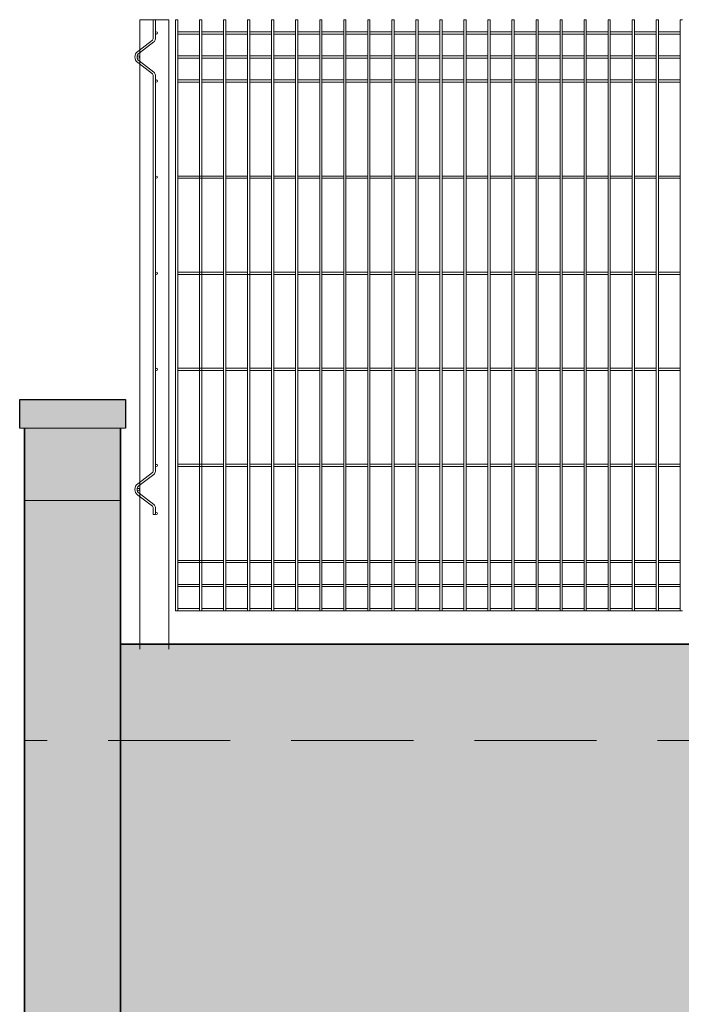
# Model space of a CAD drawing. Header units: millimetres. Extents: x 14041 to 23361, y -6349 to 12956.
# Tile 30 of 106: x 19904 to 20041, y 4714 to 4919. Entities that reach past the tile are written whole.
import ezdxf

# ---------------------------------------------------------------- set-up
doc = ezdxf.new("R2010")
doc.units = ezdxf.units.MM
doc.linetypes.add('KRESKOWA', pattern=[19.05, 12.7, -6.35])
for name, color, linetype, lineweight in [('A-obróbki', 6, 'Continuous', 30), ('A-ogrodzenie', 6, 'Continuous', 9), ('A-wypełnienie', 252, 'Continuous', 9), ('A-ściany projektowane', 5, 'Continuous', 35), ('E-obrys', 7, 'Continuous', 9)]:
    doc.layers.add(name, color=color, linetype=linetype, lineweight=lineweight)

msp = doc.modelspace()

# ---------------------------------------------------------------- hatches: boundary and pattern name
at = {"layer": 'A-wypełnienie', "lineweight": 15, "ltscale": 2, "transparency": 33554687}
h = msp.add_hatch(color=252, dxfattribs=at)
h.dxf.hatch_style = 1
h.paths.add_polyline_path([(19925.73, 4839.85), (19903.73, 4839.85), (19903.73, 4833.9), (19904.73, 4833.9), (19925.73, 4833.9)])
h = msp.add_hatch(color=253, dxfattribs=at)
h.dxf.hatch_style = 1
h.paths.add_polyline_path([(19924.64, 4503.15), (19960.56, 4507.83), (20006.93, 4537.89), (20078.51, 4573.4), (20192.76, 4634.53), (20299.16, 4702.13), (20381.34, 4773.93), (20419.15, 4788.9), (19924.69, 4788.9), (19924.73, 4833.9), (19904.73, 4833.9), (19904.73, 4498.95)])

# ---------------------------------------------------------------- linework, layer by layer
at = {"layer": 'A-obróbki', "color": 7, "ltscale": 2}
msp.add_lwpolyline([(19903.73, 4833.9), (19903.73, 4839.85), (19925.73, 4839.85), (19925.73, 4833.9)], dxfattribs=at)
at = {"layer": 'A-ogrodzenie', "color": 96, "true_color": 0x036808}
for p, q in [((19928.73, 4918.9), (19928.73, 4787.9)), ((19928.73, 4918.9), (19934.73, 4918.9)), ((19931.96, 4918.9), (19931.49, 4918.9)), ((19931.49, 4918.9), (19931.49, 4914.88)), ((19931.96, 4918.9), (19931.96, 4914.88)), ((19934.73, 4918.9), (19934.73, 4787.9)), ((19936.14, 4795.9), (19936.14, 4918.9)), ((19936.14, 4918.9), (19936.6, 4918.9)), ((19936.6, 4795.9), (19936.6, 4918.9)), ((19941.14, 4795.9), (19941.14, 4918.9)), ((19941.14, 4918.9), (19941.6, 4918.9)), ((19941.6, 4795.9), (19941.6, 4918.9)), ((19946.14, 4795.9), (19946.14, 4918.9)), ((19946.14, 4918.9), (19946.6, 4918.9)), ((19946.6, 4795.9), (19946.6, 4918.9)), ((19951.14, 4795.9), (19951.14, 4918.9)), ((19951.14, 4918.9), (19951.6, 4918.9)), ((19951.6, 4795.9), (19951.6, 4918.9)), ((19956.14, 4795.9), (19956.14, 4918.9)), ((19956.14, 4918.9), (19956.6, 4918.9)), ((19956.6, 4795.9), (19956.6, 4918.9)), ((19961.14, 4795.9), (19961.14, 4918.9)), ((19961.14, 4918.9), (19961.6, 4918.9)), ((19961.6, 4795.9), (19961.6, 4918.9)), ((19966.14, 4795.9), (19966.14, 4918.9)), ((19966.14, 4918.9), (19966.6, 4918.9)), ((19966.6, 4795.9), (19966.6, 4918.9)), ((19971.14, 4795.9), (19971.14, 4918.9)), ((19971.14, 4918.9), (19971.6, 4918.9)), ((19971.6, 4795.9), (19971.6, 4918.9)), ((19976.14, 4795.9), (19976.14, 4918.9)), ((19976.14, 4918.9), (19976.6, 4918.9)), ((19976.6, 4795.9), (19976.6, 4918.9)), ((19981.14, 4795.9), (19981.14, 4918.9)), ((19981.14, 4918.9), (19981.6, 4918.9)), ((19981.6, 4795.9), (19981.6, 4918.9)), ((19986.14, 4795.9), (19986.14, 4918.9)), ((19986.14, 4918.9), (19986.6, 4918.9)), ((19986.6, 4795.9), (19986.6, 4918.9)), ((19991.14, 4795.9), (19991.14, 4918.9)), ((19991.14, 4918.9), (19991.6, 4918.9)), ((19991.6, 4795.9), (19991.6, 4918.9)), ((19996.14, 4795.9), (19996.14, 4918.9)), ((19996.14, 4918.9), (19996.6, 4918.9)), ((19996.6, 4795.9), (19996.6, 4918.9)), ((20001.14, 4795.9), (20001.14, 4918.9)), ((20001.14, 4918.9), (20001.6, 4918.9)), ((20001.6, 4795.9), (20001.6, 4918.9)), ((20006.14, 4795.9), (20006.14, 4918.9)), ((20006.14, 4918.9), (20006.6, 4918.9)), ((20006.6, 4795.9), (20006.6, 4918.9)), ((20011.14, 4795.9), (20011.14, 4918.9)), ((20011.14, 4918.9), (20011.6, 4918.9)), ((20011.6, 4795.9), (20011.6, 4918.9)), ((20016.14, 4795.9), (20016.14, 4918.9)), ((20016.14, 4918.9), (20016.6, 4918.9)), ((20016.6, 4795.9), (20016.6, 4918.9)), ((20021.14, 4795.9), (20021.14, 4918.9)), ((20021.14, 4918.9), (20021.6, 4918.9)), ((20021.6, 4795.9), (20021.6, 4918.9)), ((20026.14, 4795.9), (20026.14, 4918.9)), ((20026.14, 4918.9), (20026.6, 4918.9)), ((20026.6, 4795.9), (20026.6, 4918.9)), ((20031.14, 4795.9), (20031.14, 4918.9)), ((20031.14, 4918.9), (20031.6, 4918.9)), ((20031.6, 4795.9), (20031.6, 4918.9)), ((20036.14, 4795.9), (20036.14, 4918.9)), ((20036.14, 4918.9), (20036.6, 4918.9)), ((20036.6, 4795.9), (20036.6, 4918.9)), ((20041.14, 4795.9), (20041.14, 4918.9)), ((20041.14, 4918.9), (20041.6, 4918.9)), ((19936.6, 4916.36), (19941.14, 4916.36)), ((19941.6, 4916.36), (19946.14, 4916.36)), ((19946.6, 4916.36), (19951.14, 4916.36)), ((19951.6, 4916.36), (19956.14, 4916.36)), ((19956.6, 4916.36), (19961.14, 4916.36)), ((19961.6, 4916.36), (19966.14, 4916.36)), ((19966.6, 4916.36), (19971.14, 4916.36)), ((19971.6, 4916.36), (19976.14, 4916.36)), ((19976.6, 4916.36), (19981.14, 4916.36)), ((19981.6, 4916.36), (19986.14, 4916.36)), ((19986.6, 4916.36), (19991.14, 4916.36)), ((19991.6, 4916.36), (19996.14, 4916.36)), ((19996.6, 4916.36), (20001.14, 4916.36)), ((20001.6, 4916.36), (20006.14, 4916.36)), ((20006.6, 4916.36), (20011.14, 4916.36)), ((20011.6, 4916.36), (20016.14, 4916.36)), ((20016.6, 4916.36), (20021.14, 4916.36)), ((20021.6, 4916.36), (20026.14, 4916.36)), ((20026.6, 4916.36), (20031.14, 4916.36)), ((20031.6, 4916.36), (20036.14, 4916.36)), ((20036.6, 4916.36), (20041.14, 4916.36)), ((19931.38, 4914.64), (19928.28, 4912.3)), ((19931.66, 4914.27), (19928.56, 4911.93)), ((19936.6, 4915.9), (19941.14, 4915.9)), ((19941.6, 4915.9), (19946.14, 4915.9)), ((19946.6, 4915.9), (19951.14, 4915.9)), ((19951.6, 4915.9), (19956.14, 4915.9)), ((19956.6, 4915.9), (19961.14, 4915.9)), ((19961.6, 4915.9), (19966.14, 4915.9)), ((19966.6, 4915.9), (19971.14, 4915.9)), ((19971.6, 4915.9), (19976.14, 4915.9)), ((19976.6, 4915.9), (19981.14, 4915.9)), ((19981.6, 4915.9), (19986.14, 4915.9)), ((19986.6, 4915.9), (19991.14, 4915.9)), ((19991.6, 4915.9), (19996.14, 4915.9)), ((19996.6, 4915.9), (20001.14, 4915.9)), ((20001.6, 4915.9), (20006.14, 4915.9)), ((20006.6, 4915.9), (20011.14, 4915.9)), ((20011.6, 4915.9), (20016.14, 4915.9)), ((20016.6, 4915.9), (20021.14, 4915.9)), ((20021.6, 4915.9), (20026.14, 4915.9)), ((20026.6, 4915.9), (20031.14, 4915.9)), ((20031.6, 4915.9), (20036.14, 4915.9)), ((20036.6, 4915.9), (20041.14, 4915.9)), ((19931.38, 4907.62), (19928.28, 4909.96)), ((19931.66, 4907.99), (19928.56, 4910.33)), ((19936.6, 4911.36), (19941.14, 4911.36)), ((19936.6, 4910.9), (19941.14, 4910.9)), ((19941.6, 4911.36), (19946.14, 4911.36)), ((19941.6, 4910.9), (19946.14, 4910.9)), ((19946.6, 4911.36), (19951.14, 4911.36)), ((19946.6, 4910.9), (19951.14, 4910.9)), ((19951.6, 4911.36), (19956.14, 4911.36)), ((19951.6, 4910.9), (19956.14, 4910.9)), ((19956.6, 4911.36), (19961.14, 4911.36)), ((19956.6, 4910.9), (19961.14, 4910.9)), ((19961.6, 4911.36), (19966.14, 4911.36)), ((19961.6, 4910.9), (19966.14, 4910.9)), ((19966.6, 4911.36), (19971.14, 4911.36)), ((19966.6, 4910.9), (19971.14, 4910.9)), ((19971.6, 4911.36), (19976.14, 4911.36)), ((19971.6, 4910.9), (19976.14, 4910.9)), ((19976.6, 4911.36), (19981.14, 4911.36)), ((19976.6, 4910.9), (19981.14, 4910.9)), ((19981.6, 4911.36), (19986.14, 4911.36)), ((19981.6, 4910.9), (19986.14, 4910.9)), ((19986.6, 4911.36), (19991.14, 4911.36)), ((19986.6, 4910.9), (19991.14, 4910.9)), ((19991.6, 4911.36), (19996.14, 4911.36)), ((19991.6, 4910.9), (19996.14, 4910.9)), ((19996.6, 4911.36), (20001.14, 4911.36)), ((19996.6, 4910.9), (20001.14, 4910.9)), ((20001.6, 4911.36), (20006.14, 4911.36)), ((20001.6, 4910.9), (20006.14, 4910.9)), ((20006.6, 4911.36), (20011.14, 4911.36)), ((20006.6, 4910.9), (20011.14, 4910.9)), ((20011.6, 4911.36), (20016.14, 4911.36)), ((20011.6, 4910.9), (20016.14, 4910.9)), ((20016.6, 4911.36), (20021.14, 4911.36)), ((20016.6, 4910.9), (20021.14, 4910.9)), ((20021.6, 4911.36), (20026.14, 4911.36)), ((20021.6, 4910.9), (20026.14, 4910.9)), ((20026.6, 4911.36), (20031.14, 4911.36)), ((20026.6, 4910.9), (20031.14, 4910.9)), ((20031.6, 4911.36), (20036.14, 4911.36)), ((20031.6, 4910.9), (20036.14, 4910.9)), ((20036.6, 4911.36), (20041.14, 4911.36)), ((20036.6, 4910.9), (20041.14, 4910.9)), ((19931.49, 4824.88), (19931.49, 4907.38)), ((19931.96, 4824.88), (19931.96, 4907.38)), ((19931.96, 4905.9), (19931.96, 4907.38)), ((19936.6, 4906.36), (19941.14, 4906.36)), ((19936.6, 4905.9), (19941.14, 4905.9)), ((19941.6, 4906.36), (19946.14, 4906.36)), ((19941.6, 4905.9), (19946.14, 4905.9)), ((19946.6, 4906.36), (19951.14, 4906.36)), ((19946.6, 4905.9), (19951.14, 4905.9)), ((19951.6, 4906.36), (19956.14, 4906.36)), ((19951.6, 4905.9), (19956.14, 4905.9)), ((19956.6, 4906.36), (19961.14, 4906.36)), ((19956.6, 4905.9), (19961.14, 4905.9)), ((19961.6, 4906.36), (19966.14, 4906.36)), ((19961.6, 4905.9), (19966.14, 4905.9)), ((19966.6, 4906.36), (19971.14, 4906.36)), ((19966.6, 4905.9), (19971.14, 4905.9)), ((19971.6, 4906.36), (19976.14, 4906.36)), ((19971.6, 4905.9), (19976.14, 4905.9)), ((19976.6, 4906.36), (19981.14, 4906.36)), ((19976.6, 4905.9), (19981.14, 4905.9)), ((19981.6, 4906.36), (19986.14, 4906.36)), ((19981.6, 4905.9), (19986.14, 4905.9)), ((19986.6, 4906.36), (19991.14, 4906.36)), ((19986.6, 4905.9), (19991.14, 4905.9)), ((19991.6, 4906.36), (19996.14, 4906.36)), ((19991.6, 4905.9), (19996.14, 4905.9)), ((19996.6, 4906.36), (20001.14, 4906.36)), ((19996.6, 4905.9), (20001.14, 4905.9)), ((20001.6, 4906.36), (20006.14, 4906.36)), ((20001.6, 4905.9), (20006.14, 4905.9)), ((20006.6, 4906.36), (20011.14, 4906.36)), ((20006.6, 4905.9), (20011.14, 4905.9)), ((20011.6, 4906.36), (20016.14, 4906.36)), ((20011.6, 4905.9), (20016.14, 4905.9)), ((20016.6, 4906.36), (20021.14, 4906.36)), ((20016.6, 4905.9), (20021.14, 4905.9)), ((20021.6, 4906.36), (20026.14, 4906.36)), ((20021.6, 4905.9), (20026.14, 4905.9)), ((20026.6, 4906.36), (20031.14, 4906.36)), ((20026.6, 4905.9), (20031.14, 4905.9)), ((20031.6, 4906.36), (20036.14, 4906.36)), ((20031.6, 4905.9), (20036.14, 4905.9)), ((20036.6, 4906.36), (20041.14, 4906.36)), ((20036.6, 4905.9), (20041.14, 4905.9)), ((19936.6, 4886.36), (19941.6, 4886.36)), ((19936.6, 4885.9), (19941.6, 4885.9)), ((19941.6, 4886.36), (19946.14, 4886.36)), ((19941.6, 4885.9), (19946.14, 4885.9)), ((19946.6, 4886.36), (19951.14, 4886.36)), ((19946.6, 4885.9), (19951.14, 4885.9)), ((19951.6, 4886.36), (19956.14, 4886.36)), ((19951.6, 4885.9), (19956.14, 4885.9)), ((19956.6, 4886.36), (19961.14, 4886.36)), ((19956.6, 4885.9), (19961.14, 4885.9)), ((19961.6, 4886.36), (19966.14, 4886.36)), ((19961.6, 4885.9), (19966.14, 4885.9)), ((19966.6, 4886.36), (19971.14, 4886.36)), ((19966.6, 4885.9), (19971.14, 4885.9)), ((19971.6, 4886.36), (19976.14, 4886.36)), ((19971.6, 4885.9), (19976.14, 4885.9)), ((19976.6, 4886.36), (19981.14, 4886.36)), ((19976.6, 4885.9), (19981.14, 4885.9)), ((19981.6, 4886.36), (19986.14, 4886.36)), ((19981.6, 4885.9), (19986.14, 4885.9)), ((19986.6, 4886.36), (19991.14, 4886.36)), ((19986.6, 4885.9), (19991.14, 4885.9)), ((19991.6, 4886.36), (19996.14, 4886.36)), ((19991.6, 4885.9), (19996.14, 4885.9)), ((19996.6, 4886.36), (20001.14, 4886.36)), ((19996.6, 4885.9), (20001.14, 4885.9)), ((20001.6, 4886.36), (20006.14, 4886.36)), ((20001.6, 4885.9), (20006.14, 4885.9)), ((20006.6, 4886.36), (20011.14, 4886.36)), ((20006.6, 4885.9), (20011.14, 4885.9)), ((20011.6, 4886.36), (20016.14, 4886.36)), ((20011.6, 4885.9), (20016.14, 4885.9)), ((20016.6, 4886.36), (20021.14, 4886.36)), ((20016.6, 4885.9), (20021.14, 4885.9)), ((20021.6, 4886.36), (20026.14, 4886.36)), ((20021.6, 4885.9), (20026.14, 4885.9)), ((20026.6, 4886.36), (20031.14, 4886.36)), ((20026.6, 4885.9), (20031.14, 4885.9)), ((20031.6, 4886.36), (20036.14, 4886.36)), ((20031.6, 4885.9), (20036.14, 4885.9)), ((20036.6, 4886.36), (20041.14, 4886.36)), ((20036.6, 4885.9), (20041.14, 4885.9)), ((19936.6, 4866.36), (19941.6, 4866.36)), ((19936.6, 4865.9), (19941.6, 4865.9)), ((19941.6, 4866.36), (19946.14, 4866.36)), ((19941.6, 4865.9), (19946.14, 4865.9)), ((19946.6, 4866.36), (19951.14, 4866.36)), ((19946.6, 4865.9), (19951.6, 4865.9)), ((19951.6, 4866.36), (19956.14, 4866.36)), ((19951.6, 4865.9), (19956.14, 4865.9)), ((19956.6, 4866.36), (19961.14, 4866.36)), ((19956.6, 4865.9), (19961.14, 4865.9)), ((19961.6, 4866.36), (19966.14, 4866.36)), ((19961.6, 4865.9), (19966.14, 4865.9)), ((19966.6, 4866.36), (19971.14, 4866.36)), ((19966.6, 4865.9), (19971.14, 4865.9)), ((19971.6, 4866.36), (19976.14, 4866.36)), ((19971.6, 4865.9), (19976.14, 4865.9)), ((19976.6, 4866.36), (19981.14, 4866.36)), ((19976.6, 4865.9), (19981.14, 4865.9)), ((19981.6, 4866.36), (19986.14, 4866.36)), ((19981.6, 4865.9), (19986.14, 4865.9)), ((19986.6, 4866.36), (19991.14, 4866.36)), ((19986.6, 4865.9), (19991.14, 4865.9)), ((19991.6, 4866.36), (19996.14, 4866.36)), ((19991.6, 4865.9), (19996.14, 4865.9)), ((19996.6, 4866.36), (20001.14, 4866.36)), ((19996.6, 4865.9), (20001.14, 4865.9)), ((20001.6, 4866.36), (20006.14, 4866.36)), ((20001.6, 4865.9), (20006.14, 4865.9)), ((20006.6, 4866.36), (20011.14, 4866.36)), ((20006.6, 4865.9), (20011.14, 4865.9)), ((20011.6, 4866.36), (20016.14, 4866.36)), ((20011.6, 4865.9), (20016.14, 4865.9)), ((20016.6, 4866.36), (20021.14, 4866.36)), ((20016.6, 4865.9), (20021.14, 4865.9)), ((20021.6, 4866.36), (20026.14, 4866.36)), ((20021.6, 4865.9), (20026.14, 4865.9)), ((20026.6, 4866.36), (20031.14, 4866.36)), ((20026.6, 4865.9), (20031.14, 4865.9)), ((20031.6, 4866.36), (20036.14, 4866.36)), ((20031.6, 4865.9), (20036.14, 4865.9)), ((20036.6, 4866.36), (20041.14, 4866.36)), ((20036.6, 4865.9), (20041.14, 4865.9)), ((19936.6, 4846.36), (19941.6, 4846.36)), ((19941.6, 4846.36), (19946.14, 4846.36)), ((19946.6, 4846.36), (19951.14, 4846.36)), ((19951.6, 4846.36), (19956.14, 4846.36)), ((19956.6, 4846.36), (19961.14, 4846.36)), ((19961.6, 4846.36), (19966.14, 4846.36)), ((19966.6, 4846.36), (19971.14, 4846.36)), ((19971.6, 4846.36), (19976.14, 4846.36)), ((19976.6, 4846.36), (19981.14, 4846.36)), ((19981.6, 4846.36), (19986.14, 4846.36)), ((19986.6, 4846.36), (19991.14, 4846.36)), ((19991.6, 4846.36), (19996.14, 4846.36)), ((19996.6, 4846.36), (20001.14, 4846.36)), ((20001.6, 4846.36), (20006.14, 4846.36)), ((20006.6, 4846.36), (20011.14, 4846.36)), ((20011.6, 4846.36), (20016.14, 4846.36)), ((20016.6, 4846.36), (20021.14, 4846.36)), ((20021.6, 4846.36), (20026.14, 4846.36)), ((20026.6, 4846.36), (20031.14, 4846.36)), ((20031.6, 4846.36), (20036.14, 4846.36)), ((20036.6, 4846.36), (20041.14, 4846.36)), ((19936.6, 4845.9), (19941.6, 4845.9)), ((19941.6, 4845.9), (19946.14, 4845.9)), ((19946.6, 4845.9), (19951.14, 4845.9)), ((19951.6, 4845.9), (19956.14, 4845.9)), ((19956.6, 4845.9), (19961.14, 4845.9)), ((19961.6, 4845.9), (19966.14, 4845.9)), ((19966.6, 4845.9), (19971.14, 4845.9)), ((19971.6, 4845.9), (19976.14, 4845.9)), ((19976.6, 4845.9), (19981.14, 4845.9)), ((19981.6, 4845.9), (19986.14, 4845.9)), ((19986.6, 4845.9), (19991.14, 4845.9)), ((19991.6, 4845.9), (19996.14, 4845.9)), ((19996.6, 4845.9), (20001.14, 4845.9)), ((20001.6, 4845.9), (20006.14, 4845.9)), ((20006.6, 4845.9), (20011.14, 4845.9)), ((20011.6, 4845.9), (20016.14, 4845.9)), ((20016.6, 4845.9), (20021.14, 4845.9)), ((20021.6, 4845.9), (20026.14, 4845.9)), ((20026.6, 4845.9), (20031.14, 4845.9)), ((20031.6, 4845.9), (20036.14, 4845.9)), ((20036.6, 4845.9), (20041.14, 4845.9)), ((19936.6, 4826.36), (19941.6, 4826.36)), ((19936.6, 4825.9), (19941.6, 4825.9)), ((19941.6, 4826.36), (19946.14, 4826.36)), ((19941.6, 4825.9), (19946.14, 4825.9)), ((19946.6, 4826.36), (19951.14, 4826.36)), ((19946.6, 4825.9), (19951.14, 4825.9)), ((19951.6, 4826.36), (19956.14, 4826.36)), ((19951.6, 4825.9), (19956.14, 4825.9)), ((19956.6, 4826.36), (19961.14, 4826.36)), ((19956.6, 4825.9), (19961.14, 4825.9)), ((19961.6, 4826.36), (19966.14, 4826.36)), ((19961.6, 4825.9), (19966.14, 4825.9)), ((19966.6, 4826.36), (19971.14, 4826.36)), ((19966.6, 4825.9), (19971.14, 4825.9)), ((19971.6, 4826.36), (19976.14, 4826.36)), ((19971.6, 4825.9), (19976.14, 4825.9)), ((19976.6, 4826.36), (19981.14, 4826.36)), ((19976.6, 4825.9), (19981.14, 4825.9)), ((19981.6, 4826.36), (19986.14, 4826.36)), ((19981.6, 4825.9), (19986.14, 4825.9)), ((19986.6, 4826.36), (19991.14, 4826.36)), ((19986.6, 4825.9), (19991.14, 4825.9)), ((19991.6, 4826.36), (19996.14, 4826.36)), ((19991.6, 4825.9), (19996.14, 4825.9)), ((19996.6, 4826.36), (20001.14, 4826.36)), ((19996.6, 4825.9), (20001.14, 4825.9)), ((20001.6, 4826.36), (20006.14, 4826.36)), ((20001.6, 4825.9), (20006.14, 4825.9)), ((20006.6, 4826.36), (20011.14, 4826.36)), ((20006.6, 4825.9), (20011.14, 4825.9)), ((20011.6, 4826.36), (20016.14, 4826.36)), ((20011.6, 4825.9), (20016.14, 4825.9)), ((20016.6, 4826.36), (20021.14, 4826.36)), ((20016.6, 4825.9), (20021.14, 4825.9)), ((20021.6, 4826.36), (20026.14, 4826.36)), ((20021.6, 4825.9), (20026.14, 4825.9)), ((20026.6, 4826.36), (20031.14, 4826.36)), ((20026.6, 4825.9), (20031.14, 4825.9)), ((20031.6, 4826.36), (20036.14, 4826.36)), ((20031.6, 4825.9), (20036.14, 4825.9)), ((20036.6, 4826.36), (20041.14, 4826.36)), ((20036.6, 4825.9), (20041.14, 4825.9)), ((19931.38, 4824.64), (19928.28, 4822.3)), ((19931.66, 4824.27), (19928.56, 4821.93)), ((19931.38, 4817.62), (19928.28, 4819.96)), ((19931.66, 4817.99), (19928.56, 4820.33)), ((19931.49, 4815.9), (19931.49, 4817.38)), ((19931.96, 4815.9), (19931.49, 4815.9)), ((19931.96, 4815.9), (19931.96, 4817.38)), ((19936.6, 4806.36), (19941.6, 4806.36)), ((19936.6, 4805.9), (19941.6, 4805.9)), ((19941.6, 4806.36), (19946.14, 4806.36)), ((19941.6, 4805.9), (19946.14, 4805.9)), ((19946.6, 4806.36), (19951.14, 4806.36)), ((19946.6, 4805.9), (19951.14, 4805.9)), ((19951.6, 4806.36), (19956.14, 4806.36)), ((19951.6, 4805.9), (19956.14, 4805.9)), ((19956.6, 4806.36), (19961.14, 4806.36)), ((19956.6, 4805.9), (19961.14, 4805.9)), ((19961.6, 4806.36), (19966.14, 4806.36)), ((19961.6, 4805.9), (19966.14, 4805.9)), ((19966.6, 4806.36), (19971.14, 4806.36)), ((19966.6, 4805.9), (19971.14, 4805.9)), ((19971.6, 4806.36), (19976.14, 4806.36)), ((19971.6, 4805.9), (19976.14, 4805.9)), ((19976.6, 4806.36), (19981.14, 4806.36)), ((19976.6, 4805.9), (19981.14, 4805.9)), ((19981.6, 4806.36), (19986.14, 4806.36)), ((19981.6, 4805.9), (19986.14, 4805.9)), ((19986.6, 4806.36), (19991.14, 4806.36)), ((19986.6, 4805.9), (19991.14, 4805.9)), ((19991.6, 4806.36), (19996.14, 4806.36)), ((19991.6, 4805.9), (19996.14, 4805.9)), ((19996.6, 4806.36), (20001.14, 4806.36)), ((19996.6, 4805.9), (20001.14, 4805.9)), ((20001.6, 4806.36), (20006.14, 4806.36)), ((20001.6, 4805.9), (20006.14, 4805.9)), ((20006.6, 4806.36), (20011.14, 4806.36)), ((20006.6, 4805.9), (20011.14, 4805.9)), ((20011.6, 4806.36), (20016.14, 4806.36)), ((20011.6, 4805.9), (20016.14, 4805.9)), ((20016.6, 4806.36), (20021.14, 4806.36)), ((20016.6, 4805.9), (20021.14, 4805.9)), ((20021.6, 4806.36), (20026.14, 4806.36)), ((20021.6, 4805.9), (20026.14, 4805.9)), ((20026.6, 4806.36), (20031.14, 4806.36)), ((20026.6, 4805.9), (20031.14, 4805.9)), ((20031.6, 4806.36), (20036.14, 4806.36)), ((20031.6, 4805.9), (20036.14, 4805.9)), ((20036.6, 4806.36), (20041.14, 4806.36)), ((20036.6, 4805.9), (20041.14, 4805.9)), ((19936.6, 4801.36), (19941.14, 4801.36)), ((19941.6, 4801.36), (19946.14, 4801.36)), ((19946.6, 4801.36), (19951.14, 4801.36)), ((19951.6, 4801.36), (19956.14, 4801.36)), ((19956.6, 4801.36), (19961.14, 4801.36)), ((19961.6, 4801.36), (19966.14, 4801.36)), ((19966.6, 4801.36), (19971.14, 4801.36)), ((19971.6, 4801.36), (19976.14, 4801.36)), ((19976.6, 4801.36), (19981.14, 4801.36)), ((19981.6, 4801.36), (19986.14, 4801.36)), ((19986.6, 4801.36), (19991.14, 4801.36)), ((19991.6, 4801.36), (19996.14, 4801.36)), ((19996.6, 4801.36), (20001.14, 4801.36)), ((20001.6, 4801.36), (20006.14, 4801.36)), ((20006.6, 4801.36), (20011.14, 4801.36)), ((20011.6, 4801.36), (20016.14, 4801.36)), ((20016.6, 4801.36), (20021.14, 4801.36)), ((20021.6, 4801.36), (20026.14, 4801.36)), ((20026.6, 4801.36), (20031.14, 4801.36)), ((20031.6, 4801.36), (20036.14, 4801.36)), ((20036.6, 4801.36), (20041.14, 4801.36)), ((19936.6, 4800.9), (19941.14, 4800.9)), ((19941.6, 4800.9), (19946.14, 4800.9)), ((19946.6, 4800.9), (19951.14, 4800.9)), ((19951.6, 4800.9), (19956.14, 4800.9)), ((19956.6, 4800.9), (19961.14, 4800.9)), ((19961.6, 4800.9), (19966.14, 4800.9)), ((19966.6, 4800.9), (19971.14, 4800.9)), ((19971.6, 4800.9), (19976.14, 4800.9)), ((19976.6, 4800.9), (19981.14, 4800.9)), ((19981.6, 4800.9), (19986.14, 4800.9)), ((19986.6, 4800.9), (19991.14, 4800.9)), ((19991.6, 4800.9), (19996.14, 4800.9)), ((19996.6, 4800.9), (20001.14, 4800.9)), ((20001.6, 4800.9), (20006.14, 4800.9)), ((20006.6, 4800.9), (20011.14, 4800.9)), ((20011.6, 4800.9), (20016.14, 4800.9)), ((20016.6, 4800.9), (20021.14, 4800.9)), ((20021.6, 4800.9), (20026.14, 4800.9)), ((20026.6, 4800.9), (20031.14, 4800.9)), ((20031.6, 4800.9), (20036.14, 4800.9)), ((20036.6, 4800.9), (20041.14, 4800.9)), ((19936.14, 4795.9), (19941.14, 4795.9)), ((19936.6, 4796.36), (19941.14, 4796.36)), ((19941.14, 4795.9), (19941.6, 4795.9)), ((19941.6, 4796.36), (19946.14, 4796.36)), ((19941.6, 4795.9), (19946.6, 4795.9)), ((19946.6, 4796.36), (19951.14, 4796.36)), ((19946.6, 4795.9), (19951.14, 4795.9)), ((19951.14, 4795.9), (19951.6, 4795.9)), ((19951.6, 4796.36), (19956.14, 4796.36)), ((19951.6, 4795.9), (19956.6, 4795.9)), ((19956.6, 4796.36), (19961.14, 4796.36)), ((19956.6, 4795.9), (19961.14, 4795.9)), ((19961.14, 4795.9), (19961.6, 4795.9)), ((19961.6, 4796.36), (19966.14, 4796.36)), ((19961.6, 4795.9), (19966.6, 4795.9)), ((19966.6, 4796.36), (19971.14, 4796.36)), ((19966.6, 4795.9), (19971.14, 4795.9)), ((19971.14, 4795.9), (19971.6, 4795.9)), ((19971.6, 4796.36), (19976.14, 4796.36)), ((19971.6, 4795.9), (19976.6, 4795.9)), ((19976.6, 4796.36), (19981.14, 4796.36)), ((19976.6, 4795.9), (19981.14, 4795.9)), ((19981.14, 4795.9), (19981.6, 4795.9)), ((19981.6, 4796.36), (19986.14, 4796.36)), ((19981.6, 4795.9), (19986.6, 4795.9)), ((19986.6, 4796.36), (19991.14, 4796.36)), ((19986.6, 4795.9), (19991.14, 4795.9)), ((19991.14, 4795.9), (19991.6, 4795.9)), ((19991.6, 4796.36), (19996.14, 4796.36)), ((19991.6, 4795.9), (19996.6, 4795.9)), ((19996.6, 4796.36), (20001.14, 4796.36)), ((19996.6, 4795.9), (20001.14, 4795.9)), ((20001.14, 4795.9), (20001.6, 4795.9)), ((20001.6, 4796.36), (20006.14, 4796.36)), ((20001.6, 4795.9), (20006.6, 4795.9)), ((20006.6, 4796.36), (20011.14, 4796.36)), ((20006.6, 4795.9), (20011.14, 4795.9)), ((20011.14, 4795.9), (20011.6, 4795.9)), ((20011.6, 4796.36), (20016.14, 4796.36)), ((20011.6, 4795.9), (20016.6, 4795.9)), ((20016.6, 4796.36), (20021.14, 4796.36)), ((20016.6, 4795.9), (20021.14, 4795.9)), ((20021.14, 4795.9), (20021.6, 4795.9)), ((20021.6, 4796.36), (20026.14, 4796.36)), ((20021.6, 4795.9), (20026.6, 4795.9)), ((20026.6, 4796.36), (20031.14, 4796.36)), ((20026.6, 4795.9), (20031.14, 4795.9)), ((20031.14, 4795.9), (20031.6, 4795.9)), ((20031.6, 4796.36), (20036.14, 4796.36)), ((20031.6, 4795.9), (20036.6, 4795.9)), ((20036.6, 4796.36), (20041.14, 4796.36)), ((20036.6, 4795.9), (20041.14, 4795.9)), ((20041.14, 4795.9), (20041.6, 4795.9))]:
    msp.add_line(p, q, dxfattribs=at)
for points in [[(19928.56, 4910.33, -0.235116), (19928.16, 4911.13, -0.235116), (19928.56, 4911.93)], [(19928.56, 4820.33, -0.235116), (19928.16, 4821.13, -0.235116), (19928.56, 4821.93)]]:
    msp.add_lwpolyline(points, format="xyb", dxfattribs=at)
for centre in [(19932.19, 4916.13), (19928.39, 4911.13), (19932.19, 4906.13), (19932.19, 4886.13), (19932.19, 4866.13), (19932.19, 4846.13), (19932.19, 4826.13), (19928.39, 4821.13), (19932.19, 4816.13)]:
    msp.add_circle(centre, 0.233, dxfattribs=at)
for centre, radius, start, end in [((19931.19, 4914.88), 0.3, 307.0766, 0), ((19931.19, 4914.88), 0.765, 307.0658, 0), ((19929.16, 4911.13), 1.47, 127.0182, 180), ((19929.16, 4911.13), 1.47, 180, 232.9818), ((19931.19, 4907.38), 0.765, 0, 52.9342), ((19931.19, 4907.38), 0.3, 0, 52.9234), ((19931.19, 4824.88), 0.3, 307.0766, 0), ((19931.19, 4824.88), 0.765, 307.0658, 0), ((19929.16, 4821.13), 1.47, 127.0182, 180), ((19929.16, 4821.13), 1.47, 180, 232.9818), ((19931.19, 4817.38), 0.765, 0, 52.9342), ((19931.19, 4817.38), 0.3, 0, 52.9234)]:
    msp.add_arc(centre, radius, start, end, dxfattribs=at)
at = {"layer": 'A-ściany projektowane', "color": 7}
for p, q in [((19904.73, 4833.9), (19904.73, 4498.95)), ((19924.73, 4788.9), (19924.73, 4833.9)), ((19924.73, 4497.9), (19924.73, 4818.85)), ((20424.73, 4788.9), (19924.73, 4788.9))]:
    msp.add_line(p, q, dxfattribs=at)
at = {"layer": 'E-obrys', "ltscale": 2}
msp.add_line((19903.73, 4833.9), (19925.73, 4833.9), dxfattribs=at)
at = {"layer": 'E-obrys', "linetype": 'KRESKOWA', "ltscale": 2}
for points in [[(20404.73, 4768.9), (19904.73, 4768.9), (19904.73, 4818.85)], [(19924.73, 4818.85), (19904.73, 4818.85)]]:
    msp.add_lwpolyline(points, dxfattribs=at)

doc.saveas('drawing.dxf')
